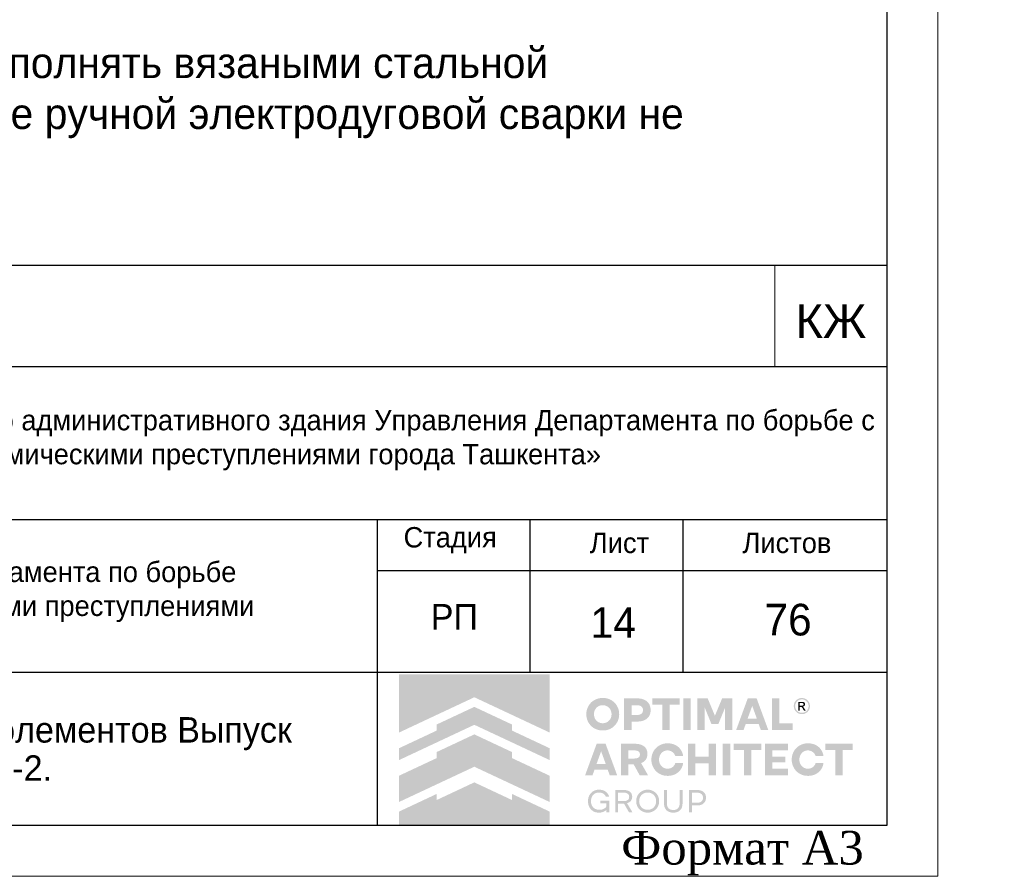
# Model space of a CAD drawing. Header units: millimetres. Extents: x -33345 to 4712671, y -3392 to 121473.
# Tile 185 of 256: x 1006877 to 1016540, y 44501 to 52910. Entities that reach past the tile are written whole.
import ezdxf

# ---------------------------------------------------------------- set-up
doc = ezdxf.new("R2010")
doc.units = ezdxf.units.MM
doc.layers.add('_линия', color=7, linetype='Continuous')
doc.layers.add('Маркировка', color=7, linetype='Continuous')
for name, color, linetype, lineweight in [('ACO-текст', 7, 'Continuous', 20), ('Lina', 7, 'Continuous', 20), ('Текст', 7, 'Continuous', 20)]:
    doc.layers.add(name, color=color, linetype=linetype, lineweight=lineweight)
doc.styles.add('ISO', font='isocpeui.ttf')
doc.styles.get("Standard").update_dxf_attribs({"font": 'arial.ttf'})
doc.styles.add('Times New Roman', font='times.ttf')
doc.styles.add('X-U-RW-01$0$StyleROMANS', font='GOTHIC.TTF')

# ---------------------------------------------------------------- blocks, each defined once
blk = doc.blocks.new('tryu')
at = {"layer": 'Lina', "ltscale": 10}
blk.add_lwpolyline([(-43721760, 22818632.1), (-43721760, 22788932.1), (-43763760, 22788932.1), (-43763760, 22818632.1)], close=True, dxfattribs=at)
at = {"layer": 'Lina', "lineweight": 30, "ltscale": 10}
blk.add_lwpolyline([(-43722260, 22818132.1), (-43722260, 22789432.1), (-43761760, 22789432.1), (-43761760, 22818132.1)], close=True, dxfattribs=at)
at = {"layer": 'Lina', "ltscale": 10, "insert": (-43724867.9, 22789377.8), "char_height": 330, "width": 2502.938, "attachment_point": 1, "style": 'Times New Roman'}
blk.add_mtext('Формат А3', dxfattribs=at)
blk = doc.blocks.new('logo')
at = {"true_color": 0x90e0ed}
h = blk.add_hatch(color=141, dxfattribs=at)
h.dxf.hatch_style = 1
h.paths.add_polyline_path([(5.672, 5.668), (0.009, 5.668), (0.009, 3.483), (1.425, 4.147), (2.84, 4.81), (4.256, 4.147), (5.672, 3.483)])
at = {"true_color": 0x1f2877}
h = blk.add_hatch(color=166, dxfattribs=at)
h.dxf.hatch_style = 1
h.paths.add_polyline_path([(2.84, 4.449), (1.425, 3.786), (1.425, 3.558), (0.009, 2.894), (0.009, 2.448), (1.425, 3.112), (2.84, 3.775), (4.256, 3.112), (5.672, 2.448), (5.672, 2.894), (4.256, 3.558), (4.256, 3.786)])
h.paths.add_polyline_path([(2.84, 3.415), (1.425, 2.751), (1.425, 2.523), (0.009, 1.86), (0.009, 0.873), (1.425, 1.536), (2.84, 2.199), (4.256, 1.536), (5.672, 0.873), (5.672, 1.86), (4.256, 2.523), (4.256, 2.751)])
h.paths.add_polyline_path([(2.84, 1.611), (1.425, 0.947), (1.425, 1.176), (0.009, 0.512), (0.009, 0.005), (5.672, 0.005), (5.672, 0.512), (4.256, 1.176), (4.256, 0.947)])
at = {"true_color": 0x212121}
h = blk.add_hatch(color=250, dxfattribs=at)
h.dxf.hatch_style = 1
h.paths.add_polyline_path([(8.107, 4.61), (8.086, 4.63), (8.064, 4.649), (8.041, 4.667), (8.017, 4.683), (7.992, 4.699), (7.967, 4.713), (7.94, 4.726), (7.912, 4.738), (7.884, 4.749), (7.855, 4.759), (7.825, 4.766), (7.795, 4.773), (7.763, 4.778), (7.732, 4.782), (7.7, 4.784), (7.667, 4.785), (7.634, 4.784), (7.602, 4.782), (7.571, 4.778), (7.54, 4.773), (7.51, 4.766), (7.48, 4.758), (7.451, 4.749), (7.422, 4.738), (7.394, 4.725), (7.367, 4.712), (7.341, 4.697), (7.316, 4.682), (7.292, 4.665), (7.269, 4.648), (7.247, 4.629), (7.226, 4.609), (7.206, 4.588), (7.187, 4.566), (7.169, 4.544), (7.153, 4.52), (7.137, 4.495), (7.122, 4.47), (7.109, 4.443), (7.097, 4.416), (7.086, 4.387), (7.076, 4.359), (7.068, 4.329), (7.061, 4.299), (7.056, 4.268), (7.053, 4.237), (7.05, 4.205), (7.05, 4.173), (7.05, 4.14), (7.053, 4.108), (7.056, 4.077), (7.061, 4.047), (7.068, 4.016), (7.076, 3.987), (7.086, 3.958), (7.097, 3.93), (7.109, 3.903), (7.122, 3.876), (7.137, 3.85), (7.153, 3.826), (7.169, 3.802), (7.187, 3.779), (7.206, 3.757), (7.226, 3.736), (7.247, 3.716), (7.269, 3.697), (7.292, 3.679), (7.316, 3.662), (7.341, 3.647), (7.367, 3.633), (7.394, 3.619), (7.422, 3.607), (7.451, 3.596), (7.48, 3.587), (7.51, 3.579), (7.54, 3.573), (7.571, 3.568), (7.602, 3.564), (7.634, 3.562), (7.667, 3.561), (7.7, 3.562), (7.732, 3.564), (7.763, 3.568), (7.795, 3.573), (7.825, 3.579), (7.855, 3.587), (7.884, 3.596), (7.912, 3.607), (7.94, 3.619), (7.967, 3.633), (7.992, 3.647), (8.017, 3.662), (8.041, 3.679), (8.064, 3.697), (8.086, 3.716), (8.107, 3.736), (8.127, 3.757), (8.146, 3.779), (8.164, 3.802), (8.181, 3.826), (8.196, 3.85), (8.211, 3.876), (8.224, 3.903), (8.237, 3.93), (8.248, 3.958), (8.257, 3.987), (8.265, 4.016), (8.272, 4.047), (8.277, 4.077), (8.281, 4.108), (8.283, 4.14), (8.284, 4.173), (8.283, 4.205), (8.281, 4.237), (8.277, 4.268), (8.272, 4.299), (8.265, 4.329), (8.257, 4.359), (8.248, 4.387), (8.237, 4.416), (8.224, 4.443), (8.211, 4.47), (8.196, 4.495), (8.181, 4.52), (8.164, 4.544), (8.146, 4.567), (8.127, 4.589)])
h.paths.add_polyline_path([(7.841, 4.464), (7.854, 4.455), (7.867, 4.446), (7.879, 4.436), (7.891, 4.426), (7.902, 4.415), (7.913, 4.403), (7.923, 4.391), (7.933, 4.379), (7.942, 4.366), (7.95, 4.352), (7.958, 4.338), (7.965, 4.324), (7.972, 4.308), (7.977, 4.293), (7.982, 4.277), (7.987, 4.261), (7.99, 4.244), (7.993, 4.228), (7.995, 4.21), (7.996, 4.193), (7.996, 4.175), (7.996, 4.157), (7.995, 4.139), (7.993, 4.121), (7.99, 4.104), (7.987, 4.088), (7.982, 4.071), (7.977, 4.055), (7.972, 4.039), (7.965, 4.024), (7.958, 4.009), (7.95, 3.994), (7.942, 3.981), (7.933, 3.967), (7.923, 3.955), (7.913, 3.942), (7.902, 3.931), (7.891, 3.92), (7.879, 3.909), (7.867, 3.9), (7.854, 3.891), (7.841, 3.882), (7.827, 3.874), (7.813, 3.867), (7.798, 3.86), (7.783, 3.854), (7.767, 3.849), (7.751, 3.844), (7.735, 3.841), (7.718, 3.838), (7.701, 3.836), (7.684, 3.835), (7.667, 3.834), (7.649, 3.835), (7.632, 3.836), (7.615, 3.838), (7.598, 3.841), (7.582, 3.844), (7.566, 3.849), (7.551, 3.854), (7.535, 3.86), (7.521, 3.867), (7.506, 3.874), (7.492, 3.882), (7.479, 3.891), (7.466, 3.9), (7.454, 3.909), (7.442, 3.92), (7.431, 3.931), (7.42, 3.942), (7.41, 3.955), (7.4, 3.967), (7.391, 3.981), (7.383, 3.994), (7.375, 4.009), (7.368, 4.024), (7.362, 4.039), (7.356, 4.055), (7.351, 4.071), (7.347, 4.088), (7.343, 4.104), (7.34, 4.121), (7.338, 4.139), (7.337, 4.157), (7.337, 4.175), (7.337, 4.193), (7.338, 4.21), (7.34, 4.228), (7.343, 4.244), (7.347, 4.261), (7.351, 4.277), (7.356, 4.293), (7.362, 4.308), (7.368, 4.324), (7.375, 4.338), (7.383, 4.352), (7.391, 4.366), (7.4, 4.379), (7.41, 4.391), (7.42, 4.403), (7.431, 4.415), (7.442, 4.426), (7.454, 4.436), (7.466, 4.446), (7.479, 4.455), (7.492, 4.464), (7.506, 4.472), (7.521, 4.479), (7.535, 4.486), (7.551, 4.492), (7.566, 4.497), (7.582, 4.501), (7.598, 4.505), (7.615, 4.508), (7.632, 4.51), (7.649, 4.511), (7.667, 4.511), (7.684, 4.511), (7.701, 4.51), (7.718, 4.508), (7.735, 4.505), (7.751, 4.501), (7.767, 4.497), (7.783, 4.492), (7.798, 4.486), (7.813, 4.479), (7.827, 4.472)], flags=16)
h.paths.add_polyline_path([(9.335, 4.648), (9.319, 4.662), (9.301, 4.675), (9.283, 4.687), (9.264, 4.698), (9.245, 4.709), (9.224, 4.719), (9.203, 4.728), (9.181, 4.736), (9.158, 4.743), (9.134, 4.749), (9.11, 4.755), (9.085, 4.759), (9.059, 4.762), (9.032, 4.765), (9.005, 4.766), (8.977, 4.767), (8.47, 4.767), (8.47, 3.579), (8.75, 3.579), (8.75, 3.898), (8.977, 3.898), (9.005, 3.898), (9.032, 3.9), (9.059, 3.902), (9.085, 3.906), (9.11, 3.91), (9.134, 3.915), (9.158, 3.921), (9.181, 3.928), (9.203, 3.936), (9.224, 3.945), (9.245, 3.954), (9.264, 3.965), (9.283, 3.976), (9.301, 3.988), (9.319, 4.001), (9.335, 4.014), (9.35, 4.029), (9.365, 4.044), (9.379, 4.059), (9.391, 4.076), (9.403, 4.093), (9.414, 4.111), (9.424, 4.13), (9.432, 4.15), (9.44, 4.17), (9.447, 4.191), (9.453, 4.212), (9.458, 4.234), (9.461, 4.257), (9.464, 4.28), (9.466, 4.304), (9.466, 4.329), (9.466, 4.353), (9.464, 4.377), (9.461, 4.401), (9.458, 4.424), (9.453, 4.446), (9.447, 4.468), (9.44, 4.489), (9.432, 4.51), (9.424, 4.53), (9.414, 4.549), (9.403, 4.567), (9.391, 4.585), (9.379, 4.602), (9.365, 4.618), (9.35, 4.633)])
h.paths.add_polyline_path([(8.75, 4.511), (8.959, 4.511), (8.984, 4.511), (9.008, 4.508), (9.031, 4.505), (9.052, 4.499), (9.071, 4.492), (9.09, 4.484), (9.106, 4.474), (9.121, 4.463), (9.135, 4.45), (9.147, 4.436), (9.156, 4.421), (9.165, 4.404), (9.171, 4.387), (9.175, 4.368), (9.178, 4.348), (9.179, 4.327), (9.178, 4.306), (9.175, 4.287), (9.171, 4.268), (9.165, 4.251), (9.156, 4.235), (9.147, 4.22), (9.135, 4.206), (9.121, 4.193), (9.106, 4.182), (9.09, 4.172), (9.071, 4.164), (9.052, 4.157), (9.031, 4.151), (9.008, 4.148), (8.984, 4.145), (8.959, 4.144), (8.75, 4.144)], flags=16)
h.paths.add_polyline_path([(10.558, 4.767), (9.528, 4.767), (9.528, 4.529), (9.904, 4.529), (9.904, 3.579), (10.182, 3.579), (10.182, 4.529), (10.558, 4.529)])
h.paths.add_polyline_path([(10.975, 4.767), (10.695, 4.767), (10.695, 3.579), (10.975, 3.579)])
h.paths.add_polyline_path([(11.611, 4.767), (11.223, 4.767), (11.223, 3.579), (11.498, 3.579), (11.498, 4.426), (11.751, 3.806), (12.012, 3.806), (12.267, 4.426), (12.267, 3.579), (12.542, 3.579), (12.542, 4.767), (12.154, 4.767), (11.882, 4.116)])
h.paths.add_polyline_path([(13.451, 4.767), (13.116, 4.767), (12.68, 3.579), (12.959, 3.579), (13.038, 3.799), (13.529, 3.799), (13.609, 3.579), (13.888, 3.579)])
h.paths.add_polyline_path([(13.285, 4.487), (13.457, 4.01), (13.111, 4.01)], flags=16)
h.paths.add_polyline_path([(14.306, 4.767), (14.026, 4.767), (14.026, 3.579), (14.808, 3.579), (14.808, 3.827), (14.306, 3.827)])
h.paths.add_polyline_path([(15.871, 2.84), (15.857, 2.86), (15.841, 2.879), (15.825, 2.898), (15.808, 2.916), (15.79, 2.933), (15.771, 2.949), (15.752, 2.964), (15.731, 2.978), (15.71, 2.992), (15.688, 3.004), (15.666, 3.016), (15.643, 3.027), (15.619, 3.037), (15.594, 3.046), (15.569, 3.053), (15.543, 3.06), (15.516, 3.066), (15.49, 3.071), (15.462, 3.074), (15.434, 3.077), (15.406, 3.079), (15.377, 3.079), (15.344, 3.078), (15.312, 3.076), (15.281, 3.072), (15.25, 3.067), (15.22, 3.061), (15.191, 3.052), (15.162, 3.043), (15.134, 3.031), (15.106, 3.019), (15.08, 3.005), (15.054, 2.991), (15.03, 2.975), (15.006, 2.958), (14.984, 2.94), (14.962, 2.921), (14.942, 2.901), (14.922, 2.88), (14.903, 2.858), (14.886, 2.835), (14.869, 2.811), (14.854, 2.787), (14.84, 2.761), (14.827, 2.734), (14.815, 2.707), (14.804, 2.679), (14.795, 2.65), (14.787, 2.621), (14.78, 2.591), (14.775, 2.561), (14.772, 2.53), (14.769, 2.499), (14.769, 2.468), (14.769, 2.436), (14.772, 2.405), (14.775, 2.374), (14.78, 2.344), (14.787, 2.314), (14.795, 2.285), (14.804, 2.256), (14.815, 2.228), (14.827, 2.201), (14.84, 2.174), (14.854, 2.149), (14.869, 2.124), (14.886, 2.1), (14.903, 2.077), (14.922, 2.055), (14.942, 2.034), (14.962, 2.014), (14.984, 1.995), (15.006, 1.977), (15.03, 1.96), (15.054, 1.945), (15.08, 1.93), (15.106, 1.916), (15.134, 1.904), (15.162, 1.893), (15.191, 1.883), (15.22, 1.875), (15.25, 1.868), (15.281, 1.863), (15.312, 1.859), (15.344, 1.857), (15.377, 1.856), (15.406, 1.856), (15.434, 1.858), (15.462, 1.861), (15.49, 1.864), (15.516, 1.869), (15.543, 1.875), (15.569, 1.882), (15.594, 1.89), (15.619, 1.898), (15.643, 1.908), (15.666, 1.919), (15.688, 1.931), (15.71, 1.943), (15.731, 1.957), (15.752, 1.971), (15.771, 1.986), (15.79, 2.002), (15.808, 2.019), (15.825, 2.037), (15.841, 2.056), (15.857, 2.075), (15.871, 2.096), (15.885, 2.117), (15.898, 2.139), (15.91, 2.161), (15.921, 2.185), (15.93, 2.209), (15.939, 2.233), (15.947, 2.259), (15.953, 2.284), (15.959, 2.311), (15.964, 2.338), (15.668, 2.338), (15.659, 2.314), (15.649, 2.291), (15.638, 2.269), (15.625, 2.249), (15.61, 2.23), (15.594, 2.213), (15.576, 2.196), (15.557, 2.181), (15.536, 2.168), (15.515, 2.156), (15.493, 2.146), (15.471, 2.138), (15.448, 2.132), (15.424, 2.127), (15.4, 2.125), (15.375, 2.124), (15.358, 2.124), (15.342, 2.125), (15.326, 2.127), (15.31, 2.13), (15.294, 2.134), (15.279, 2.139), (15.264, 2.144), (15.249, 2.15), (15.235, 2.157), (15.221, 2.165), (15.207, 2.173), (15.195, 2.182), (15.182, 2.191), (15.17, 2.201), (15.159, 2.212), (15.148, 2.223), (15.138, 2.235), (15.128, 2.247), (15.119, 2.26), (15.11, 2.273), (15.102, 2.287), (15.094, 2.302), (15.087, 2.316), (15.081, 2.332), (15.075, 2.348), (15.07, 2.364), (15.066, 2.381), (15.062, 2.397), (15.059, 2.414), (15.057, 2.432), (15.056, 2.45), (15.056, 2.468), (15.056, 2.486), (15.057, 2.503), (15.059, 2.521), (15.062, 2.538), (15.066, 2.555), (15.07, 2.571), (15.075, 2.587), (15.081, 2.603), (15.087, 2.619), (15.094, 2.634), (15.102, 2.648), (15.11, 2.662), (15.119, 2.675), (15.128, 2.688), (15.138, 2.7), (15.148, 2.712), (15.159, 2.723), (15.17, 2.734), (15.182, 2.744), (15.195, 2.753), (15.207, 2.762), (15.221, 2.77), (15.235, 2.778), (15.249, 2.785), (15.264, 2.791), (15.279, 2.797), (15.294, 2.801), (15.31, 2.805), (15.326, 2.808), (15.342, 2.81), (15.358, 2.811), (15.375, 2.812), (15.4, 2.811), (15.424, 2.808), (15.448, 2.803), (15.471, 2.797), (15.493, 2.789), (15.515, 2.779), (15.536, 2.767), (15.557, 2.754), (15.576, 2.739), (15.594, 2.722), (15.61, 2.705), (15.625, 2.686), (15.638, 2.666), (15.649, 2.644), (15.659, 2.621), (15.668, 2.597), (15.964, 2.597), (15.959, 2.624), (15.953, 2.651), (15.947, 2.677), (15.939, 2.702), (15.93, 2.726), (15.921, 2.75), (15.91, 2.774), (15.898, 2.796), (15.885, 2.818)])
h.paths.add_polyline_path([(14.632, 3.061), (13.76, 3.061), (13.76, 1.874), (14.632, 1.874), (14.632, 2.122), (14.04, 2.122), (14.04, 2.359), (14.528, 2.359), (14.528, 2.572), (14.04, 2.572), (14.04, 2.813), (14.632, 2.813)])
h.paths.add_polyline_path([(13.624, 3.061), (12.593, 3.061), (12.593, 2.824), (12.969, 2.824), (12.969, 1.874), (13.248, 1.874), (13.248, 2.824), (13.624, 2.824)])
h.paths.add_polyline_path([(12.457, 3.061), (12.177, 3.061), (12.177, 1.874), (12.457, 1.874)])
h.paths.add_polyline_path([(11.929, 3.061), (11.648, 3.061), (11.648, 2.572), (11.147, 2.572), (11.147, 3.061), (10.867, 3.061), (10.867, 1.874), (11.147, 1.874), (11.147, 2.329), (11.648, 2.329), (11.648, 1.874), (11.929, 1.874)])
h.paths.add_polyline_path([(10.624, 2.796), (10.611, 2.818), (10.597, 2.84), (10.583, 2.86), (10.567, 2.879), (10.551, 2.898), (10.534, 2.916), (10.516, 2.933), (10.497, 2.949), (10.477, 2.964), (10.457, 2.978), (10.436, 2.992), (10.414, 3.004), (10.392, 3.016), (10.368, 3.027), (10.344, 3.037), (10.32, 3.046), (10.294, 3.053), (10.269, 3.06), (10.242, 3.066), (10.215, 3.071), (10.188, 3.074), (10.16, 3.077), (10.132, 3.079), (10.103, 3.079), (10.07, 3.078), (10.038, 3.076), (10.007, 3.072), (9.976, 3.067), (9.946, 3.061), (9.917, 3.052), (9.888, 3.043), (9.86, 3.031), (9.832, 3.019), (9.806, 3.005), (9.78, 2.991), (9.756, 2.975), (9.732, 2.958), (9.71, 2.94), (9.688, 2.921), (9.667, 2.901), (9.648, 2.88), (9.629, 2.858), (9.612, 2.835), (9.595, 2.811), (9.58, 2.787), (9.566, 2.761), (9.553, 2.734), (9.541, 2.707), (9.53, 2.679), (9.52, 2.65), (9.512, 2.621), (9.506, 2.591), (9.501, 2.561), (9.497, 2.53), (9.495, 2.499), (9.494, 2.468), (9.495, 2.436), (9.497, 2.405), (9.501, 2.374), (9.506, 2.344), (9.512, 2.314), (9.52, 2.285), (9.53, 2.256), (9.541, 2.228), (9.553, 2.201), (9.566, 2.174), (9.58, 2.149), (9.595, 2.124), (9.612, 2.1), (9.629, 2.077), (9.648, 2.055), (9.667, 2.034), (9.688, 2.014), (9.71, 1.995), (9.732, 1.977), (9.756, 1.96), (9.78, 1.945), (9.806, 1.93), (9.832, 1.916), (9.86, 1.904), (9.888, 1.893), (9.917, 1.883), (9.946, 1.875), (9.976, 1.868), (10.007, 1.863), (10.038, 1.859), (10.07, 1.857), (10.103, 1.856), (10.132, 1.856), (10.16, 1.858), (10.188, 1.861), (10.215, 1.864), (10.242, 1.869), (10.269, 1.875), (10.294, 1.882), (10.32, 1.89), (10.344, 1.898), (10.368, 1.908), (10.392, 1.919), (10.414, 1.931), (10.436, 1.943), (10.457, 1.957), (10.477, 1.971), (10.497, 1.986), (10.516, 2.002), (10.534, 2.019), (10.551, 2.037), (10.567, 2.056), (10.583, 2.075), (10.597, 2.096), (10.611, 2.117), (10.624, 2.139), (10.636, 2.161), (10.646, 2.185), (10.656, 2.209), (10.665, 2.233), (10.673, 2.259), (10.679, 2.284), (10.685, 2.311), (10.689, 2.338), (10.393, 2.338), (10.385, 2.314), (10.375, 2.291), (10.364, 2.269), (10.351, 2.249), (10.336, 2.23), (10.32, 2.213), (10.302, 2.196), (10.282, 2.181), (10.262, 2.168), (10.241, 2.156), (10.219, 2.146), (10.197, 2.138), (10.174, 2.132), (10.15, 2.127), (10.126, 2.125), (10.101, 2.124), (10.084, 2.124), (10.068, 2.125), (10.052, 2.127), (10.036, 2.13), (10.02, 2.134), (10.005, 2.139), (9.99, 2.144), (9.975, 2.15), (9.961, 2.157), (9.947, 2.165), (9.933, 2.173), (9.92, 2.182), (9.908, 2.191), (9.896, 2.201), (9.885, 2.212), (9.874, 2.223), (9.864, 2.235), (9.854, 2.247), (9.844, 2.26), (9.836, 2.273), (9.828, 2.287), (9.82, 2.302), (9.813, 2.316), (9.806, 2.332), (9.801, 2.348), (9.796, 2.364), (9.791, 2.381), (9.788, 2.397), (9.785, 2.414), (9.783, 2.432), (9.782, 2.45), (9.782, 2.468), (9.782, 2.486), (9.783, 2.503), (9.785, 2.521), (9.788, 2.538), (9.791, 2.555), (9.796, 2.571), (9.801, 2.587), (9.806, 2.603), (9.813, 2.619), (9.82, 2.634), (9.828, 2.648), (9.836, 2.662), (9.844, 2.675), (9.854, 2.688), (9.864, 2.7), (9.874, 2.712), (9.885, 2.723), (9.896, 2.734), (9.908, 2.744), (9.92, 2.753), (9.933, 2.762), (9.947, 2.77), (9.961, 2.778), (9.975, 2.785), (9.99, 2.791), (10.005, 2.797), (10.02, 2.801), (10.036, 2.805), (10.052, 2.808), (10.068, 2.81), (10.084, 2.811), (10.101, 2.812), (10.126, 2.811), (10.15, 2.808), (10.174, 2.803), (10.197, 2.797), (10.219, 2.789), (10.241, 2.779), (10.262, 2.767), (10.282, 2.754), (10.302, 2.739), (10.32, 2.722), (10.336, 2.705), (10.351, 2.686), (10.364, 2.666), (10.375, 2.644), (10.385, 2.621), (10.393, 2.597), (10.689, 2.597), (10.685, 2.624), (10.679, 2.651), (10.673, 2.677), (10.665, 2.702), (10.656, 2.726), (10.646, 2.75), (10.636, 2.774)])
h.paths.add_polyline_path([(9.251, 2.936), (9.221, 2.962), (9.189, 2.986), (9.153, 3.006), (9.113, 3.023), (9.07, 3.037), (9.024, 3.047), (8.974, 3.055), (8.921, 3.06), (8.865, 3.061), (8.347, 3.061), (8.347, 1.874), (8.628, 1.874), (8.628, 2.294), (8.826, 2.294), (9.057, 1.874), (9.372, 1.874), (9.108, 2.335), (9.136, 2.346), (9.162, 2.359), (9.187, 2.374), (9.21, 2.39), (9.231, 2.407), (9.25, 2.425), (9.268, 2.445), (9.284, 2.466), (9.299, 2.488), (9.311, 2.512), (9.322, 2.537), (9.33, 2.563), (9.337, 2.59), (9.342, 2.619), (9.345, 2.649), (9.346, 2.68), (9.344, 2.725), (9.338, 2.766), (9.328, 2.805), (9.315, 2.842), (9.297, 2.876), (9.276, 2.907)])
h.paths.add_polyline_path([(8.949, 2.802), (8.967, 2.796), (8.984, 2.789), (8.999, 2.781), (9.012, 2.772), (9.024, 2.761), (9.035, 2.75), (9.044, 2.737), (9.051, 2.724), (9.056, 2.709), (9.06, 2.693), (9.063, 2.677), (9.064, 2.659), (9.063, 2.642), (9.06, 2.626), (9.056, 2.61), (9.051, 2.596), (9.044, 2.582), (9.035, 2.57), (9.024, 2.559), (9.012, 2.548), (8.999, 2.539), (8.984, 2.531), (8.967, 2.524), (8.949, 2.518), (8.93, 2.514), (8.909, 2.511), (8.887, 2.509), (8.863, 2.508), (8.628, 2.508), (8.628, 2.812), (8.863, 2.812), (8.887, 2.811), (8.909, 2.809), (8.93, 2.806)], flags=16)
h.paths.add_polyline_path([(7.773, 3.061), (7.438, 3.061), (7.002, 1.874), (7.28, 1.874), (7.36, 2.093), (7.851, 2.093), (7.931, 1.874), (8.209, 1.874)])
h.paths.add_polyline_path([(7.606, 2.781), (7.778, 2.304), (7.433, 2.304)], flags=16)
h.paths.add_polyline_path([(17.059, 3.061), (16.029, 3.061), (16.029, 2.824), (16.405, 2.824), (16.405, 1.874), (16.683, 1.874), (16.683, 2.824), (17.059, 2.824)])
at = {"true_color": 0xa7a9ac}
h = blk.add_hatch(color=253, dxfattribs=at)
h.dxf.hatch_style = 1
h.paths.add_polyline_path([(15.277, 4.754), (15.255, 4.763), (15.232, 4.77), (15.208, 4.776), (15.185, 4.779), (15.164, 4.781), (15.162, 4.781), (15.138, 4.781), (15.127, 4.78), (15.114, 4.779), (15.101, 4.777), (15.088, 4.775), (15.076, 4.772), (15.063, 4.769), (15.05, 4.765), (15.038, 4.76), (15.026, 4.755), (14.997, 4.739), (14.969, 4.721), (14.945, 4.701), (14.923, 4.679), (14.903, 4.654), (14.886, 4.628), (14.872, 4.599), (14.86, 4.567), (14.856, 4.553), (14.853, 4.539), (14.85, 4.525), (14.848, 4.51), (14.847, 4.496), (14.847, 4.481), (14.847, 4.466), (14.848, 4.452), (14.851, 4.426), (14.857, 4.402), (14.864, 4.378), (14.873, 4.355), (14.884, 4.333), (14.896, 4.312), (14.911, 4.291), (14.928, 4.272), (14.94, 4.259), (14.954, 4.247), (14.968, 4.236), (14.982, 4.225), (14.997, 4.216), (15.013, 4.207), (15.029, 4.2), (15.046, 4.193), (15.064, 4.187), (15.082, 4.182), (15.1, 4.179), (15.119, 4.176), (15.14, 4.175), (15.16, 4.175), (15.181, 4.176), (15.202, 4.179), (15.222, 4.183), (15.241, 4.188), (15.26, 4.195), (15.279, 4.203), (15.297, 4.212), (15.314, 4.222), (15.331, 4.234), (15.347, 4.247), (15.364, 4.263), (15.38, 4.28), (15.395, 4.298), (15.408, 4.317), (15.419, 4.337), (15.429, 4.358), (15.437, 4.38), (15.444, 4.403), (15.448, 4.418), (15.45, 4.433), (15.452, 4.448), (15.453, 4.463), (15.454, 4.466), (15.454, 4.49), (15.453, 4.501), (15.45, 4.523), (15.446, 4.544), (15.441, 4.565), (15.434, 4.586), (15.426, 4.605), (15.416, 4.624), (15.405, 4.643), (15.392, 4.661), (15.38, 4.676), (15.368, 4.69), (15.354, 4.703), (15.34, 4.715), (15.326, 4.726), (15.31, 4.736), (15.294, 4.745)])
h.paths.add_polyline_path([(15.249, 4.711), (15.292, 4.687), (15.329, 4.657), (15.36, 4.619), (15.383, 4.576), (15.398, 4.529), (15.403, 4.478), (15.398, 4.427), (15.383, 4.379), (15.36, 4.336), (15.329, 4.299), (15.291, 4.268), (15.248, 4.245), (15.2, 4.23), (15.149, 4.225), (15.099, 4.23), (15.051, 4.245), (15.009, 4.268), (14.971, 4.299), (14.941, 4.337), (14.917, 4.38), (14.903, 4.427), (14.897, 4.478), (14.903, 4.529), (14.917, 4.576), (14.941, 4.619), (14.972, 4.657), (15.009, 4.688), (15.052, 4.711), (15.099, 4.726), (15.15, 4.731), (15.201, 4.726)], flags=16)
h.paths.add_polyline_path([(15.197, 4.632), (15.209, 4.629), (15.219, 4.625), (15.227, 4.621), (15.235, 4.616), (15.242, 4.61), (15.249, 4.603), (15.254, 4.596), (15.259, 4.587), (15.263, 4.578), (15.267, 4.565), (15.269, 4.553), (15.269, 4.541), (15.267, 4.529), (15.264, 4.518), (15.259, 4.507), (15.252, 4.496), (15.244, 4.486), (15.238, 4.48), (15.232, 4.475), (15.225, 4.471), (15.218, 4.467), (15.211, 4.464), (15.203, 4.461), (15.196, 4.459), (15.187, 4.458), (15.177, 4.456), (15.177, 4.456), (15.189, 4.449), (15.197, 4.445), (15.203, 4.439), (15.209, 4.433), (15.215, 4.426), (15.226, 4.413), (15.235, 4.399), (15.245, 4.386), (15.254, 4.372), (15.29, 4.313), (15.291, 4.311), (15.289, 4.31), (15.23, 4.31), (15.226, 4.312), (15.182, 4.389), (15.157, 4.425), (15.152, 4.43), (15.147, 4.435), (15.141, 4.439), (15.135, 4.442), (15.129, 4.445), (15.122, 4.447), (15.115, 4.448), (15.107, 4.448), (15.072, 4.449), (15.07, 4.449), (15.07, 4.311), (15.018, 4.311), (15.018, 4.636), (15.02, 4.637), (15.161, 4.635), (15.173, 4.635), (15.185, 4.634)], flags=0)
h.paths.add_polyline_path([(15.178, 4.588), (15.187, 4.584), (15.196, 4.579), (15.2, 4.576), (15.203, 4.572), (15.206, 4.568), (15.209, 4.564), (15.211, 4.559), (15.212, 4.554), (15.213, 4.549), (15.213, 4.544), (15.213, 4.538), (15.212, 4.533), (15.211, 4.528), (15.209, 4.523), (15.206, 4.518), (15.203, 4.514), (15.199, 4.51), (15.195, 4.506), (15.19, 4.503), (15.184, 4.5), (15.178, 4.499), (15.173, 4.497), (15.161, 4.495), (15.15, 4.494), (15.138, 4.494), (15.127, 4.494), (15.074, 4.493), (15.071, 4.493), (15.071, 4.592), (15.096, 4.592), (15.159, 4.591), (15.169, 4.59)], flags=0)
h.paths.add_polyline_path([(15.267, 4.565), (15.263, 4.578), (15.259, 4.587), (15.254, 4.596), (15.249, 4.603), (15.242, 4.61), (15.235, 4.616), (15.227, 4.621), (15.219, 4.625), (15.209, 4.629), (15.197, 4.632), (15.185, 4.634), (15.173, 4.635), (15.161, 4.635), (15.02, 4.637), (15.018, 4.636), (15.018, 4.311), (15.07, 4.311), (15.07, 4.449), (15.072, 4.449), (15.107, 4.448), (15.115, 4.448), (15.122, 4.447), (15.129, 4.445), (15.135, 4.442), (15.141, 4.439), (15.147, 4.435), (15.152, 4.43), (15.157, 4.425), (15.182, 4.389), (15.226, 4.312), (15.23, 4.31), (15.289, 4.31), (15.291, 4.311), (15.29, 4.313), (15.254, 4.372), (15.245, 4.386), (15.235, 4.399), (15.226, 4.413), (15.215, 4.426), (15.209, 4.433), (15.203, 4.439), (15.197, 4.445), (15.189, 4.449), (15.177, 4.456), (15.187, 4.458), (15.196, 4.459), (15.203, 4.461), (15.211, 4.464), (15.218, 4.467), (15.225, 4.471), (15.232, 4.475), (15.238, 4.48), (15.244, 4.486), (15.252, 4.496), (15.259, 4.507), (15.264, 4.518), (15.267, 4.529), (15.269, 4.541), (15.269, 4.553)], flags=0)
h = blk.add_hatch(color=253, dxfattribs=at)
h.dxf.hatch_style = 1
h.paths.add_polyline_path([(15.242, 4.61), (15.235, 4.616), (15.227, 4.621), (15.219, 4.625), (15.209, 4.629), (15.197, 4.632), (15.185, 4.634), (15.173, 4.635), (15.161, 4.635), (15.02, 4.637), (15.018, 4.636), (15.018, 4.311), (15.07, 4.311), (15.07, 4.449), (15.072, 4.449), (15.107, 4.448), (15.115, 4.448), (15.122, 4.447), (15.129, 4.445), (15.135, 4.442), (15.141, 4.439), (15.147, 4.435), (15.152, 4.43), (15.157, 4.425), (15.182, 4.389), (15.226, 4.312), (15.23, 4.31), (15.289, 4.31), (15.291, 4.311), (15.29, 4.313), (15.254, 4.372), (15.245, 4.386), (15.235, 4.399), (15.226, 4.413), (15.215, 4.426), (15.209, 4.433), (15.203, 4.439), (15.197, 4.445), (15.189, 4.449), (15.177, 4.456), (15.187, 4.458), (15.196, 4.459), (15.203, 4.461), (15.211, 4.464), (15.218, 4.467), (15.225, 4.471), (15.232, 4.475), (15.238, 4.48), (15.244, 4.486), (15.252, 4.496), (15.259, 4.507), (15.264, 4.518), (15.267, 4.529), (15.269, 4.541), (15.269, 4.553), (15.267, 4.565), (15.263, 4.578), (15.259, 4.587), (15.254, 4.596), (15.249, 4.603)])
h.paths.add_polyline_path([(15.169, 4.59), (15.178, 4.588), (15.187, 4.584), (15.196, 4.579), (15.2, 4.576), (15.203, 4.572), (15.206, 4.568), (15.209, 4.564), (15.211, 4.559), (15.212, 4.554), (15.213, 4.549), (15.213, 4.544), (15.213, 4.538), (15.212, 4.533), (15.211, 4.528), (15.209, 4.523), (15.206, 4.518), (15.203, 4.514), (15.199, 4.51), (15.195, 4.506), (15.19, 4.503), (15.184, 4.5), (15.178, 4.499), (15.173, 4.497), (15.161, 4.495), (15.15, 4.494), (15.138, 4.494), (15.127, 4.494), (15.074, 4.493), (15.071, 4.493), (15.071, 4.592), (15.096, 4.592), (15.159, 4.591)], flags=16)
h = blk.add_hatch(color=253, dxfattribs=at)
h.dxf.hatch_style = 1
h.paths.add_polyline_path([(7.824, 1.219), (7.813, 1.23), (7.803, 1.24), (7.791, 1.249), (7.78, 1.258), (7.768, 1.267), (7.756, 1.275), (7.743, 1.283), (7.73, 1.29), (7.716, 1.297), (7.703, 1.303), (7.688, 1.309), (7.674, 1.314), (7.659, 1.319), (7.644, 1.323), (7.628, 1.326), (7.613, 1.329), (7.597, 1.332), (7.581, 1.334), (7.564, 1.335), (7.547, 1.336), (7.53, 1.336), (7.506, 1.335), (7.483, 1.334), (7.461, 1.331), (7.439, 1.328), (7.417, 1.323), (7.396, 1.317), (7.376, 1.31), (7.356, 1.302), (7.337, 1.293), (7.319, 1.284), (7.301, 1.273), (7.284, 1.262), (7.268, 1.25), (7.253, 1.237), (7.238, 1.224), (7.224, 1.21), (7.211, 1.195), (7.199, 1.179), (7.187, 1.163), (7.176, 1.146), (7.166, 1.129), (7.157, 1.11), (7.149, 1.092), (7.141, 1.073), (7.134, 1.053), (7.128, 1.033), (7.124, 1.012), (7.119, 0.991), (7.116, 0.97), (7.114, 0.949), (7.113, 0.927), (7.112, 0.904), (7.113, 0.88), (7.114, 0.857), (7.116, 0.834), (7.12, 0.811), (7.124, 0.789), (7.129, 0.768), (7.135, 0.747), (7.142, 0.727), (7.15, 0.707), (7.159, 0.688), (7.168, 0.67), (7.178, 0.652), (7.189, 0.636), (7.201, 0.62), (7.214, 0.605), (7.227, 0.59), (7.241, 0.577), (7.255, 0.564), (7.271, 0.552), (7.286, 0.54), (7.303, 0.53), (7.32, 0.52), (7.338, 0.511), (7.357, 0.503), (7.376, 0.496), (7.396, 0.49), (7.416, 0.485), (7.436, 0.48), (7.458, 0.477), (7.479, 0.475), (7.501, 0.473), (7.524, 0.473), (7.546, 0.473), (7.567, 0.474), (7.588, 0.476), (7.608, 0.479), (7.627, 0.483), (7.646, 0.488), (7.664, 0.493), (7.682, 0.5), (7.699, 0.507), (7.716, 0.514), (7.732, 0.523), (7.747, 0.532), (7.761, 0.541), (7.775, 0.551), (7.789, 0.562), (7.802, 0.574), (7.802, 0.485), (7.911, 0.485), (7.911, 0.921), (7.578, 0.921), (7.578, 0.827), (7.802, 0.827), (7.802, 0.709), (7.794, 0.695), (7.785, 0.681), (7.774, 0.668), (7.763, 0.656), (7.75, 0.645), (7.735, 0.634), (7.72, 0.624), (7.703, 0.615), (7.685, 0.606), (7.666, 0.599), (7.647, 0.593), (7.627, 0.588), (7.606, 0.584), (7.585, 0.581), (7.563, 0.58), (7.54, 0.579), (7.522, 0.579), (7.505, 0.58), (7.488, 0.582), (7.472, 0.585), (7.456, 0.588), (7.441, 0.592), (7.425, 0.597), (7.411, 0.602), (7.396, 0.608), (7.383, 0.615), (7.369, 0.622), (7.357, 0.63), (7.345, 0.639), (7.333, 0.648), (7.322, 0.658), (7.311, 0.668), (7.301, 0.679), (7.292, 0.69), (7.283, 0.702), (7.275, 0.715), (7.267, 0.728), (7.26, 0.741), (7.253, 0.756), (7.247, 0.77), (7.242, 0.786), (7.237, 0.801), (7.234, 0.817), (7.23, 0.834), (7.228, 0.851), (7.226, 0.868), (7.225, 0.886), (7.225, 0.904), (7.225, 0.921), (7.226, 0.938), (7.228, 0.954), (7.23, 0.97), (7.233, 0.986), (7.236, 1.001), (7.24, 1.016), (7.245, 1.031), (7.25, 1.046), (7.256, 1.06), (7.262, 1.074), (7.27, 1.087), (7.277, 1.099), (7.285, 1.112), (7.294, 1.123), (7.304, 1.135), (7.314, 1.145), (7.324, 1.155), (7.335, 1.165), (7.347, 1.174), (7.359, 1.182), (7.371, 1.19), (7.385, 1.197), (7.398, 1.204), (7.412, 1.21), (7.427, 1.215), (7.442, 1.22), (7.458, 1.223), (7.474, 1.226), (7.49, 1.228), (7.508, 1.229), (7.525, 1.23), (7.547, 1.229), (7.569, 1.227), (7.59, 1.224), (7.61, 1.219), (7.629, 1.214), (7.648, 1.207), (7.667, 1.199), (7.684, 1.189), (7.701, 1.178), (7.716, 1.166), (7.73, 1.154), (7.743, 1.14), (7.755, 1.125), (7.765, 1.109), (7.775, 1.091), (7.783, 1.073), (7.908, 1.073), (7.903, 1.089), (7.897, 1.104), (7.891, 1.118), (7.884, 1.132), (7.877, 1.146), (7.869, 1.159), (7.861, 1.172), (7.852, 1.185), (7.843, 1.197), (7.834, 1.208)])
h.paths.add_polyline_path([(8.756, 1.163), (8.751, 1.175), (8.746, 1.187), (8.74, 1.198), (8.733, 1.208), (8.725, 1.219), (8.717, 1.229), (8.709, 1.238), (8.7, 1.247), (8.69, 1.255), (8.68, 1.263), (8.669, 1.271), (8.658, 1.278), (8.646, 1.285), (8.634, 1.291), (8.621, 1.296), (8.608, 1.301), (8.594, 1.306), (8.579, 1.31), (8.565, 1.314), (8.549, 1.317), (8.534, 1.319), (8.517, 1.321), (8.501, 1.322), (8.484, 1.323), (8.466, 1.323), (8.136, 1.323), (8.136, 0.485), (8.245, 0.485), (8.245, 0.814), (8.464, 0.814), (8.654, 0.485), (8.783, 0.485), (8.579, 0.828), (8.602, 0.835), (8.623, 0.843), (8.643, 0.853), (8.662, 0.863), (8.679, 0.875), (8.695, 0.888), (8.709, 0.902), (8.723, 0.917), (8.734, 0.933), (8.744, 0.95), (8.753, 0.968), (8.76, 0.986), (8.766, 1.006), (8.769, 1.026), (8.772, 1.047), (8.773, 1.07), (8.772, 1.084), (8.771, 1.098), (8.77, 1.112), (8.767, 1.125), (8.764, 1.138), (8.761, 1.151)])
h.paths.add_polyline_path([(8.245, 1.223), (8.455, 1.223), (8.479, 1.223), (8.501, 1.221), (8.522, 1.218), (8.541, 1.213), (8.56, 1.207), (8.577, 1.2), (8.592, 1.192), (8.606, 1.182), (8.619, 1.171), (8.63, 1.159), (8.639, 1.146), (8.647, 1.132), (8.653, 1.117), (8.657, 1.101), (8.659, 1.084), (8.66, 1.066), (8.659, 1.047), (8.657, 1.03), (8.653, 1.014), (8.647, 0.999), (8.639, 0.985), (8.63, 0.972), (8.619, 0.96), (8.606, 0.949), (8.592, 0.94), (8.577, 0.931), (8.56, 0.924), (8.541, 0.918), (8.522, 0.914), (8.501, 0.911), (8.479, 0.909), (8.455, 0.908), (8.245, 0.908)], flags=16)
h.paths.add_polyline_path([(9.702, 1.165), (9.689, 1.181), (9.676, 1.197), (9.662, 1.212), (9.647, 1.226), (9.631, 1.239), (9.615, 1.252), (9.598, 1.263), (9.581, 1.274), (9.563, 1.285), (9.544, 1.294), (9.525, 1.303), (9.505, 1.311), (9.484, 1.317), (9.464, 1.323), (9.443, 1.328), (9.421, 1.331), (9.399, 1.334), (9.377, 1.336), (9.355, 1.336), (9.332, 1.336), (9.31, 1.334), (9.288, 1.331), (9.266, 1.328), (9.245, 1.323), (9.225, 1.317), (9.204, 1.311), (9.184, 1.303), (9.165, 1.294), (9.146, 1.285), (9.128, 1.274), (9.111, 1.263), (9.094, 1.252), (9.078, 1.239), (9.062, 1.226), (9.047, 1.212), (9.033, 1.197), (9.02, 1.181), (9.007, 1.165), (8.995, 1.148), (8.984, 1.131), (8.974, 1.113), (8.965, 1.094), (8.956, 1.075), (8.948, 1.055), (8.941, 1.034), (8.936, 1.014), (8.931, 0.993), (8.928, 0.971), (8.925, 0.949), (8.923, 0.927), (8.923, 0.904), (8.923, 0.882), (8.925, 0.859), (8.928, 0.838), (8.931, 0.816), (8.936, 0.795), (8.941, 0.774), (8.948, 0.754), (8.956, 0.734), (8.965, 0.715), (8.974, 0.696), (8.984, 0.678), (8.995, 0.66), (9.007, 0.644), (9.02, 0.628), (9.033, 0.612), (9.047, 0.597), (9.062, 0.583), (9.078, 0.57), (9.094, 0.557), (9.111, 0.545), (9.128, 0.534), (9.146, 0.524), (9.165, 0.514), (9.184, 0.506), (9.204, 0.498), (9.225, 0.491), (9.245, 0.486), (9.266, 0.481), (9.288, 0.477), (9.31, 0.475), (9.332, 0.473), (9.355, 0.473), (9.377, 0.473), (9.399, 0.475), (9.421, 0.477), (9.443, 0.481), (9.464, 0.486), (9.484, 0.491), (9.505, 0.498), (9.525, 0.506), (9.544, 0.514), (9.563, 0.524), (9.581, 0.534), (9.598, 0.545), (9.615, 0.557), (9.631, 0.57), (9.647, 0.583), (9.662, 0.597), (9.676, 0.612), (9.689, 0.628), (9.702, 0.644), (9.714, 0.66), (9.725, 0.678), (9.735, 0.696), (9.744, 0.715), (9.753, 0.734), (9.761, 0.754), (9.768, 0.774), (9.773, 0.795), (9.778, 0.816), (9.782, 0.838), (9.784, 0.859), (9.786, 0.882), (9.786, 0.904), (9.786, 0.927), (9.784, 0.949), (9.782, 0.971), (9.778, 0.993), (9.773, 1.014), (9.768, 1.034), (9.761, 1.055), (9.753, 1.075), (9.744, 1.094), (9.735, 1.113), (9.725, 1.131), (9.714, 1.148)])
h.paths.add_polyline_path([(9.126, 1.137), (9.136, 1.148), (9.148, 1.158), (9.16, 1.167), (9.172, 1.176), (9.185, 1.184), (9.198, 1.192), (9.212, 1.199), (9.227, 1.205), (9.242, 1.211), (9.257, 1.216), (9.272, 1.22), (9.288, 1.223), (9.304, 1.226), (9.321, 1.228), (9.337, 1.229), (9.355, 1.23), (9.372, 1.229), (9.388, 1.228), (9.405, 1.226), (9.421, 1.223), (9.437, 1.22), (9.452, 1.216), (9.467, 1.211), (9.482, 1.205), (9.497, 1.199), (9.511, 1.192), (9.524, 1.184), (9.537, 1.176), (9.549, 1.167), (9.561, 1.158), (9.573, 1.148), (9.583, 1.137), (9.594, 1.126), (9.604, 1.114), (9.613, 1.102), (9.621, 1.089), (9.629, 1.076), (9.637, 1.063), (9.644, 1.048), (9.65, 1.034), (9.655, 1.019), (9.66, 1.003), (9.664, 0.988), (9.668, 0.972), (9.67, 0.955), (9.672, 0.939), (9.673, 0.922), (9.674, 0.904), (9.673, 0.887), (9.672, 0.87), (9.67, 0.853), (9.668, 0.837), (9.664, 0.821), (9.66, 0.805), (9.655, 0.79), (9.65, 0.775), (9.644, 0.76), (9.637, 0.746), (9.629, 0.732), (9.621, 0.719), (9.613, 0.707), (9.604, 0.694), (9.594, 0.683), (9.583, 0.672), (9.573, 0.661), (9.561, 0.651), (9.549, 0.641), (9.537, 0.633), (9.524, 0.624), (9.511, 0.617), (9.497, 0.61), (9.482, 0.603), (9.467, 0.598), (9.452, 0.593), (9.437, 0.589), (9.421, 0.585), (9.405, 0.582), (9.388, 0.581), (9.372, 0.579), (9.355, 0.579), (9.337, 0.579), (9.321, 0.581), (9.304, 0.582), (9.288, 0.585), (9.272, 0.589), (9.257, 0.593), (9.242, 0.598), (9.227, 0.603), (9.212, 0.61), (9.198, 0.617), (9.185, 0.624), (9.172, 0.633), (9.16, 0.641), (9.148, 0.651), (9.136, 0.661), (9.126, 0.672), (9.115, 0.683), (9.105, 0.694), (9.096, 0.707), (9.088, 0.719), (9.08, 0.732), (9.072, 0.746), (9.065, 0.76), (9.059, 0.775), (9.054, 0.79), (9.049, 0.805), (9.045, 0.821), (9.041, 0.837), (9.039, 0.853), (9.037, 0.87), (9.036, 0.887), (9.035, 0.904), (9.036, 0.922), (9.037, 0.939), (9.039, 0.955), (9.041, 0.972), (9.045, 0.988), (9.049, 1.003), (9.054, 1.019), (9.059, 1.034), (9.065, 1.048), (9.072, 1.063), (9.08, 1.076), (9.088, 1.089), (9.096, 1.102), (9.105, 1.114), (9.115, 1.126)], flags=16)
h.paths.add_polyline_path([(10.079, 1.323), (9.97, 1.323), (9.97, 0.817), (9.97, 0.797), (9.972, 0.778), (9.973, 0.759), (9.976, 0.741), (9.979, 0.723), (9.983, 0.705), (9.988, 0.689), (9.994, 0.672), (10, 0.656), (10.007, 0.641), (10.015, 0.627), (10.023, 0.613), (10.032, 0.6), (10.042, 0.587), (10.052, 0.575), (10.063, 0.564), (10.074, 0.553), (10.086, 0.543), (10.099, 0.534), (10.113, 0.525), (10.127, 0.517), (10.141, 0.51), (10.156, 0.503), (10.172, 0.496), (10.189, 0.491), (10.205, 0.486), (10.223, 0.482), (10.241, 0.479), (10.259, 0.476), (10.278, 0.474), (10.298, 0.473), (10.318, 0.473), (10.338, 0.473), (10.358, 0.474), (10.377, 0.476), (10.395, 0.479), (10.413, 0.482), (10.43, 0.486), (10.447, 0.491), (10.464, 0.496), (10.479, 0.503), (10.495, 0.51), (10.509, 0.517), (10.523, 0.525), (10.536, 0.534), (10.549, 0.543), (10.561, 0.553), (10.573, 0.564), (10.583, 0.575), (10.593, 0.587), (10.603, 0.6), (10.612, 0.613), (10.62, 0.627), (10.628, 0.641), (10.635, 0.656), (10.641, 0.672), (10.646, 0.689), (10.651, 0.705), (10.655, 0.723), (10.659, 0.741), (10.661, 0.759), (10.663, 0.778), (10.664, 0.797), (10.665, 0.817), (10.665, 1.323), (10.556, 1.323), (10.556, 0.817), (10.555, 0.788), (10.552, 0.761), (10.547, 0.736), (10.54, 0.713), (10.531, 0.691), (10.521, 0.671), (10.508, 0.653), (10.494, 0.636), (10.477, 0.621), (10.46, 0.608), (10.44, 0.597), (10.419, 0.589), (10.396, 0.582), (10.372, 0.577), (10.346, 0.574), (10.318, 0.573), (10.29, 0.574), (10.264, 0.577), (10.24, 0.582), (10.217, 0.589), (10.196, 0.597), (10.176, 0.608), (10.158, 0.621), (10.142, 0.636), (10.127, 0.653), (10.114, 0.671), (10.103, 0.691), (10.095, 0.713), (10.088, 0.736), (10.083, 0.761), (10.08, 0.788), (10.079, 0.817)])
h.paths.add_polyline_path([(11.497, 1.203), (11.488, 1.214), (11.479, 1.225), (11.469, 1.235), (11.459, 1.245), (11.448, 1.254), (11.437, 1.262), (11.425, 1.27), (11.412, 1.278), (11.399, 1.285), (11.385, 1.291), (11.371, 1.297), (11.356, 1.303), (11.341, 1.308), (11.326, 1.312), (11.309, 1.315), (11.293, 1.318), (11.276, 1.321), (11.259, 1.322), (11.241, 1.323), (11.223, 1.323), (10.911, 1.323), (10.911, 0.485), (11.02, 0.485), (11.02, 0.742), (11.223, 0.742), (11.241, 0.742), (11.259, 0.743), (11.276, 0.745), (11.293, 0.747), (11.309, 0.75), (11.326, 0.754), (11.341, 0.758), (11.356, 0.763), (11.371, 0.769), (11.385, 0.775), (11.399, 0.781), (11.412, 0.789), (11.425, 0.796), (11.437, 0.805), (11.448, 0.814), (11.459, 0.823), (11.469, 0.833), (11.479, 0.843), (11.488, 0.854), (11.497, 0.866), (11.505, 0.878), (11.512, 0.89), (11.519, 0.903), (11.525, 0.916), (11.53, 0.93), (11.535, 0.944), (11.539, 0.959), (11.542, 0.973), (11.545, 0.988), (11.546, 1.004), (11.548, 1.02), (11.548, 1.036), (11.548, 1.052), (11.546, 1.067), (11.545, 1.083), (11.542, 1.098), (11.539, 1.112), (11.535, 1.127), (11.53, 1.14), (11.525, 1.154), (11.519, 1.167), (11.512, 1.18), (11.505, 1.192)])
h.paths.add_polyline_path([(11.02, 1.223), (11.211, 1.223), (11.236, 1.223), (11.26, 1.22), (11.282, 1.216), (11.303, 1.21), (11.323, 1.203), (11.342, 1.194), (11.359, 1.184), (11.375, 1.171), (11.389, 1.158), (11.401, 1.143), (11.412, 1.128), (11.42, 1.111), (11.427, 1.093), (11.431, 1.074), (11.434, 1.054), (11.435, 1.033), (11.434, 1.012), (11.431, 0.992), (11.427, 0.973), (11.42, 0.955), (11.412, 0.938), (11.401, 0.922), (11.389, 0.907), (11.375, 0.894), (11.359, 0.882), (11.342, 0.871), (11.323, 0.862), (11.303, 0.855), (11.282, 0.849), (11.26, 0.845), (11.236, 0.843), (11.211, 0.842), (11.02, 0.842)], flags=16)
blk = doc.blocks.new('medgor')
at = {"linetype": 'Continuous', "lineweight": 0}
for p, q in [((-43992634.1, 22934574.8), (-43993734.1, 22934574.8)), ((-43993734.1, 22934574.8), (-43993734.1, 22933574.8))]:
    blk.add_line(p, q, dxfattribs=at)
at = {"ltscale": 25}
for p, q in [((-43992634.1, 22933574.8), (-44011134.1, 22933574.8)), ((-43992634.1, 22932074.8), (-44011134.1, 22932074.8)), ((-43997634.1, 22929074.8), (-43997634.1, 22932074.8)), ((-43996134.1, 22930574.8), (-43996134.1, 22932074.8)), ((-43994634.1, 22930574.8), (-43994634.1, 22932074.8)), ((-43992634.1, 22931574.8), (-43997634.1, 22931574.8)), ((-43992634.1, 22930574.8), (-44011134.1, 22930574.8))]:
    blk.add_line(p, q, dxfattribs=at)
blk.add_lwpolyline([(-44011134.1, 22934574.8), (-43992634.1, 22934574.8), (-43992634.1, 22929074.8), (-44011134.1, 22929074.8)], close=True, dxfattribs=at)
at = {"xscale": 261.1155435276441, "yscale": 261.1155435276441, "zscale": 261.1155435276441}
blk.add_blockref('logo', (-43997425.1, 22929076.3), dxfattribs=at)
at = {"color": 7, "linetype": 'Continuous', "lineweight": 0, "ltscale": 4, "insert": (-43993184.1, 22934024.8), "char_height": 330, "width": 1100, "attachment_point": 5}
blk.add_mtext('{\\C256;КЖ}', dxfattribs=at)
at = {"layer": 'Текст', "style": 'X-U-RW-01$0$StyleROMANS'}
blk.add_text('76', height=310.69, dxfattribs=at).set_placement((-43993835.5, 22930939.1))
at = {"layer": 'Текст', "attachment_point": 8, "style": 'X-U-RW-01$0$StyleROMANS'}
for s, insert, char_height, width in [('\\pxqc;«Строительство 5-этажного административного здания Управления Департамента по борьбе с экономическими преступлениями города Ташкента»', (-43998711.2, 22932558.8), 200, 11910.391), ('Стадия', (-43996920.5, 22931744.8), 200, 748.42), ('Лист', (-43995259.4, 22931744.8), 200, 748.42), ('Листов', (-43993615.7, 22931744.8), 200, 748.42), ('Здание Департамента по борьбе\\P с экономическими преступлениями', (-44001076.2, 22931069.7), 200, 11910.391), ('РП', (-43996879.7, 22930997.3), 250, 748.42)]:
    blk.add_mtext(s, dxfattribs=dict(at, insert=insert, char_height=char_height, width=width))

msp = doc.modelspace()

# ---------------------------------------------------------------- block references
for name, p in [('tryu', (44737648.404, -22744430.79)), ('medgor', (45008022.514, -22884073.497))]:
    msp.add_blockref(name, p)

# ---------------------------------------------------------------- texts
at = {"insert": (328516.802, 47688.501), "char_height": 300, "width": 15750.75644, "attachment_point": 1, "style": 'ISO'}
msp.add_mtext('\\pi2734.5;{\\H1.33333x;Примечание:\\H1.25003x; \\P\\pi0;}1. Данный лист читать совместно с листом {\\C1;КР-3.\\P}2. Бетонирование допускается после установки всех выпускаемых стержней в вертикальные конструкции.', dxfattribs=at)
at = {"layer": '_линия', "style": 'X-U-RW-01$0$StyleROMANS'}
msp.add_text('14', height=300, dxfattribs=at).set_placement((1012479.304, 46842.173))
at = {"layer": 'ACO-текст', "char_height": 300, "width": 17209.24487, "attachment_point": 1, "style": 'X-U-RW-01$0$StyleROMANS'}
for insert in [(955506.076, 52767.054), (996899.537, 52636.667)]:
    msp.add_mtext('\\A1;\\pi-600,l600,t600;1.^IСоединения пересечений стержней арматуры выполнять вязаными стальной отожженной проволокой d=0.8-1.0мм. Применение ручной электродуговой сварки не допускается!\\P{\\A0;\\C0;2.^IДанный лист см. с л. КЖ-}', dxfattribs=dict(at, insert=insert))
at = {"layer": 'Маркировка', "insert": (1006888.406, 45751.326), "char_height": 250, "width": 5632.79877, "attachment_point": 5, "line_spacing_factor": 0.9, "style": 'X-U-RW-01$0$StyleROMANS'}
msp.add_mtext('{\\C0;Спецификация элементов Выпуск В-2.}', dxfattribs=at)

doc.saveas('drawing.dxf')
